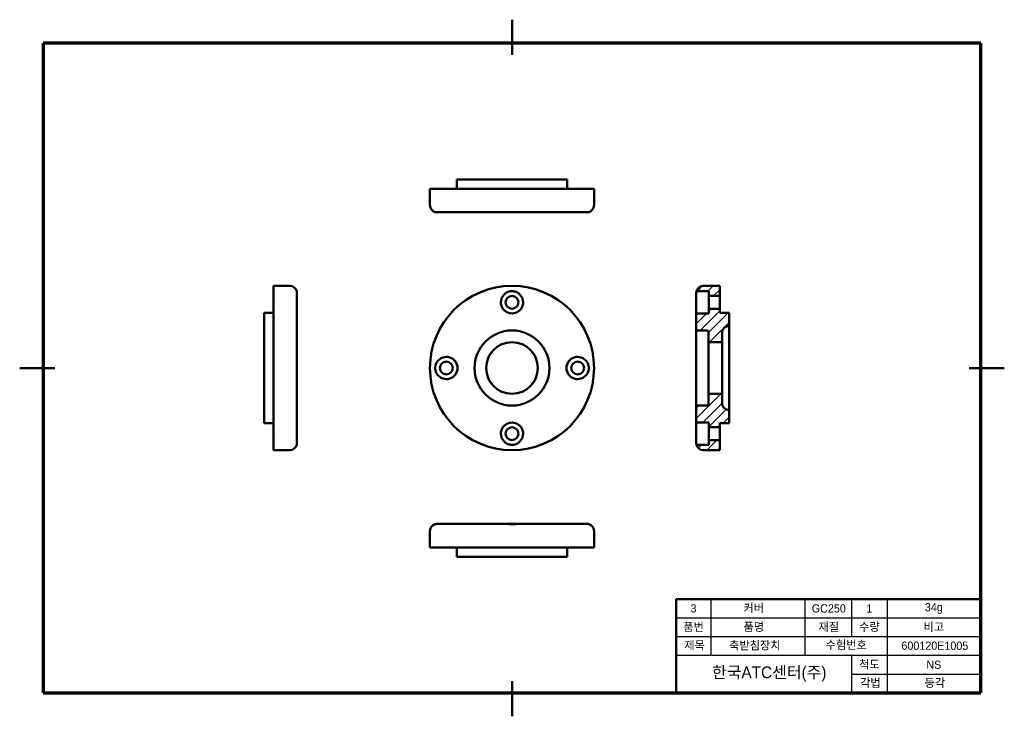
# Model space of a CAD drawing. Header units: millimetres. Extents: x 0 to 420, y 0 to 297.
import ezdxf

# ---------------------------------------------------------------- set-up
doc = ezdxf.new("R2010")
doc.units = ezdxf.units.MM
for name, color, linetype, lineweight in [('경계(ISO)', 7, 'Continuous', 70), ('외형선(ISO)', 7, 'Continuous', 50), ('좁은 외형선(ISO)', 7, 'Continuous', 25), ('해치 (ISO)', 7, 'Continuous', 18)]:
    doc.layers.add(name, color=color, linetype=linetype, lineweight=lineweight)
doc.styles.add('레이블 텍스트 (ISO)', font='txt')
doc.styles.add('주 텍스트 (ISO)', font='txt')

# ---------------------------------------------------------------- blocks, each defined once
blk = doc.blocks.new('경계 A3')
at = {"layer": '경계(ISO)'}
for p, q in [((410, 287), (10, 287)), ((10, 287), (10, 10)), ((410, 10), (410, 287)), ((10, 10), (410, 10))]:
    blk.add_line(p, q, dxfattribs=at)
at = {"layer": '외형선(ISO)'}
for p, q in [((210, 297), (210, 282)), ((0, 148.5), (15, 148.5)), ((405, 148.5), (420, 148.5)), ((280, 10), (280, 50)), ((280, 50), (410, 50)), ((210, 15), (210, 0))]:
    blk.add_line(p, q, dxfattribs=at)
at = {"layer": '좁은 외형선(ISO)'}
for p, q in [((295, 26), (295, 50)), ((335, 26), (335, 50)), ((355, 34), (355, 50)), ((370, 50), (370, 10)), ((280, 42), (410, 42)), ((280, 34), (410, 34)), ((280, 26), (410, 26)), ((355, 10), (355, 26)), ((355, 18), (410, 18))]:
    blk.add_line(p, q, dxfattribs=at)
at = {"layer": '경계(ISO)', "attachment_point": 5}
for s, insert, char_height, style in [('\\f굴림|b0|i0;3', (287.44, 45.98), 3.5, '주 텍스트 (ISO)'), ('\\f굴림|b0|i0;커버', (313.15, 45.94), 3.5, '주 텍스트 (ISO)'), ('\\f굴림|b0|i0;GC250', (345.14, 45.98), 3.5, '주 텍스트 (ISO)'), ('\\f굴림|b0|i0;1', (362.44, 45.98), 3.5, '주 텍스트 (ISO)'), ('\\f굴림|b0|i0;34g', (389.94, 45.98), 3.5, '주 텍스트 (ISO)'), ('\\f굴림|b0|i0;품번', (287.44, 37.94), 3.5, '주 텍스트 (ISO)'), ('\\f굴림|b0|i0;품명', (313.15, 37.94), 3.5, '주 텍스트 (ISO)'), ('\\f굴림|b0|i0;재질', (345.14, 37.94), 3.5, '주 텍스트 (ISO)'), ('\\f굴림|b0|i0;수량', (362.44, 37.94), 3.5, '주 텍스트 (ISO)'), ('\\f굴림|b0|i0;비고', (389.94, 37.94), 3.5, '주 텍스트 (ISO)'), ('\\f굴림|b0|i0;제목', (287.88, 30.05), 3.5, '주 텍스트 (ISO)'), ('\\f굴림|b0|i0;축받침장치', (313.59, 30.05), 3.5, '주 텍스트 (ISO)'), ('\\f굴림|b0|i0;수험번호', (352.58, 30.27), 3.5, '주 텍스트 (ISO)'), ('\\f굴림|b0|i0;600120E1005', (390.38, 30.09), 3.5, '주 텍스트 (ISO)'), ('\\f굴림|b0|i0;한국ATC센터(주)', (319.73, 18), 5, '레이블 텍스트 (ISO)'), ('\\f굴림|b0|i0;척도', (362.44, 21.94), 3.5, '주 텍스트 (ISO)'), ('\\f굴림|b0|i0;NS', (389.94, 21.97), 3.5, '주 텍스트 (ISO)'), ('\\f굴림|b0|i0;각법', (362.88, 14.05), 3.5, '주 텍스트 (ISO)'), ('\\f굴림|b0|i0;등각', (390.38, 14.05), 3.5, '주 텍스트 (ISO)')]:
    blk.add_mtext(s, dxfattribs=dict(at, insert=insert, char_height=char_height, style=style))

msp = doc.modelspace()

# ---------------------------------------------------------------- hatches: boundary and pattern name
at = {"layer": '해치 (ISO)'}
h = msp.add_hatch(dxfattribs=at)
h.set_pattern_fill('ANSI31', color=256, scale=25.4, style=0)
h.set_pattern_definition([(45, (0, 0), (-2.245064, 2.245064), [])])
edge = h.paths.add_edge_path()
edge.add_line((288.69, 115.75), (294, 115.75))
edge.add_line((294, 115.75), (294, 117.75))
edge.add_line((294, 117.75), (298.6, 117.75))
edge.add_line((298.6, 117.75), (298.6, 113.5))
edge.add_line((298.6, 113.5), (291.6, 113.5))
edge.add_ellipse((291.6, 116.5), major_axis=(0, -3), ratio=1, start_angle=284.4775, end_angle=360, ccw=False)
edge = h.paths.add_edge_path()
edge.add_line((294, 181.25), (288.69, 181.25))
edge.add_ellipse((291.6, 180.5), major_axis=(-2.9, 0.75), ratio=1, start_angle=284.4775, end_angle=360, ccw=False)
edge.add_line((291.6, 183.5), (298.6, 183.5))
edge.add_line((298.6, 183.5), (298.6, 179.25))
edge.add_line((298.6, 179.25), (294, 179.25))
edge.add_line((294, 179.25), (294, 181.25))
edge = h.paths.add_edge_path()
edge.add_ellipse((302.6, 133.5), major_axis=(-3, 0), ratio=1, start_angle=0, end_angle=90)
edge.add_line((302.6, 130.5), (302.6, 125))
edge.add_line((302.6, 125), (298.6, 125))
edge.add_line((298.6, 125), (298.6, 123.25))
edge.add_line((298.6, 123.25), (294, 123.25))
edge.add_line((294, 123.25), (294, 125.25))
edge.add_line((294, 125.25), (288.6, 125.25))
edge.add_line((288.6, 125.25), (288.6, 132.5))
edge.add_line((288.6, 132.5), (293.3, 132.5))
edge.add_ellipse((293.3, 133), major_axis=(0, -0.5), ratio=1, start_angle=0, end_angle=90)
edge.add_line((293.8, 133), (293.8, 137.5))
edge.add_line((293.8, 137.5), (299.6, 137.5))
edge.add_line((299.6, 137.5), (299.6, 133.5))
edge = h.paths.add_edge_path()
edge.add_ellipse((302.6, 163.5), major_axis=(0, 3), ratio=1, start_angle=0, end_angle=90)
edge.add_line((299.6, 163.5), (299.6, 159.5))
edge.add_line((299.6, 159.5), (293.8, 159.5))
edge.add_line((293.8, 159.5), (293.8, 164))
edge.add_ellipse((293.3, 164), major_axis=(0.5, 0), ratio=1, start_angle=0, end_angle=90)
edge.add_line((293.3, 164.5), (288.6, 164.5))
edge.add_line((288.6, 164.5), (288.6, 171.75))
edge.add_line((288.6, 171.75), (294, 171.75))
edge.add_line((294, 171.75), (294, 173.75))
edge.add_line((294, 173.75), (298.6, 173.75))
edge.add_line((298.6, 173.75), (298.6, 172))
edge.add_line((298.6, 172), (302.6, 172))
edge.add_line((302.6, 172), (302.6, 166.5))

# ---------------------------------------------------------------- linework, layer by layer
at = {"layer": '외형선(ISO)'}
for p, q in [((233.5, 228.91), (186.5, 228.91)), ((186.5, 228.91), (186.5, 224.91)), ((233.5, 228.91), (233.5, 224.91)), ((175, 224.91), (245, 224.91)), ((175, 224.91), (175, 217.91)), ((245, 224.91), (245, 217.91)), ((207.26, 214.91), (178.12, 214.91)), ((212.74, 214.91), (207.26, 214.91)), ((241.88, 214.91), (212.74, 214.91)), ((108.25, 113.5), (108.25, 183.5)), ((108.25, 183.5), (115.25, 183.5)), ((294, 181.25), (288.69, 181.25)), ((291.6, 183.5), (298.6, 183.5)), ((294, 179.25), (294, 181.25)), ((298.6, 183.5), (298.6, 179.25)), ((118.25, 180.38), (118.25, 151.24)), ((288.6, 171.75), (288.6, 180.38)), ((298.6, 179.25), (294, 179.25)), ((294, 173.75), (294, 179.25)), ((298.6, 179.25), (298.6, 173.75)), ((294, 173.75), (298.6, 173.75)), ((294, 171.75), (294, 173.75)), ((298.6, 173.75), (298.6, 172)), ((104.25, 172), (104.25, 125)), ((104.25, 172), (108.25, 172)), ((288.6, 171.75), (294, 171.75)), ((288.6, 164.5), (288.6, 171.75)), ((298.6, 172), (302.6, 172)), ((302.6, 172), (302.6, 166.5)), ((293.3, 164.5), (288.6, 164.5)), ((288.6, 132.5), (288.6, 164.5)), ((293.8, 159.5), (293.8, 164)), ((302.6, 166.5), (302.6, 130.5)), ((299.6, 163.5), (299.6, 159.5)), ((299.6, 159.5), (293.8, 159.5)), ((293.8, 137.5), (293.8, 159.5)), ((299.6, 137.5), (299.6, 159.5)), ((118.25, 151.24), (118.25, 145.76)), ((118.25, 145.76), (118.25, 116.62)), ((293.8, 137.5), (299.6, 137.5)), ((293.8, 133), (293.8, 137.5)), ((299.6, 137.5), (299.6, 133.5)), ((288.6, 132.5), (293.3, 132.5)), ((288.6, 125.25), (288.6, 132.5)), ((302.6, 130.5), (302.6, 125)), ((104.25, 125), (108.25, 125)), ((294, 125.25), (288.6, 125.25)), ((288.6, 116.62), (288.6, 125.25)), ((294, 123.25), (294, 125.25)), ((298.6, 123.25), (294, 123.25)), ((294, 117.75), (294, 123.25)), ((298.6, 125), (298.6, 123.25)), ((302.6, 125), (298.6, 125)), ((298.6, 123.25), (298.6, 117.75)), ((294, 117.75), (298.6, 117.75)), ((294, 115.75), (294, 117.75)), ((298.6, 117.75), (298.6, 113.5)), ((108.25, 113.5), (115.25, 113.5)), ((288.69, 115.75), (294, 115.75)), ((298.6, 113.5), (291.6, 113.5)), ((178.12, 82.03), (207.26, 82.03)), ((207.26, 82.03), (212.74, 82.03)), ((212.74, 82.03), (241.88, 82.03)), ((175, 72.03), (175, 79.03)), ((245, 72.03), (245, 79.03)), ((245, 72.03), (175, 72.03)), ((186.5, 68.03), (186.5, 72.03)), ((233.5, 68.03), (233.5, 72.03)), ((186.5, 68.03), (233.5, 68.03))]:
    msp.add_line(p, q, dxfattribs=at)
for centre, radius in [((210, 148.5), 35), ((210, 176.5), 2.75), ((210, 148.5), 16), ((210, 148.5), 11), ((182, 148.5), 2.75), ((238, 148.5), 2.75), ((210, 120.5), 2.75)]:
    msp.add_circle(centre, radius, dxfattribs=at)
for centre, radius, start, end in [((178, 217.91), 3, 180, 255.5225), ((242, 217.91), 3, 284.4775, 0), ((115.25, 180.5), 3, 14.4775, 90), ((291.6, 180.5), 3, 90, 165.5225), ((210, 176.5), 4.75, 125.1712, 54.8288), ((293.3, 164), 0.5, 0, 90), ((302.6, 163.5), 3, 90, 180), ((182, 148.5), 4.75, 215.1712, 144.8288), ((238, 148.5), 4.75, 35.1712, 324.8288), ((293.3, 133), 0.5, 270, 0), ((302.6, 133.5), 3, 180, 270), ((210, 120.5), 4.75, 305.1712, 234.8288), ((115.25, 116.5), 3, 270, 345.5225), ((291.6, 116.5), 3, 194.4775, 270), ((178, 79.03), 3, 104.4775, 180), ((242, 79.03), 3, 0, 75.5225)]:
    msp.add_arc(centre, radius, start, end, dxfattribs=at)
for points, knots in [([(177.25, 215.01), (177.25, 215.01), (177.27, 215), (177.42, 214.97), (177.63, 214.93), (177.97, 214.92), (178.04, 214.91), (178.12, 214.91)], [-0.8146776, -0.8146776, -0.8146776, -0.8146776, -0.7443096, -0.7443096, -0.5935357, -0.5935357, -0.5568588, -0.5568588, -0.5568588, -0.5568588]), ([(207.26, 214.91), (207.38, 214.91), (207.5, 214.92), (208.11, 214.94), (208.67, 214.98), (209.79, 215.01), (210.31, 215.01), (211.4, 214.97), (211.94, 214.93), (212.52, 214.92), (212.63, 214.91), (212.74, 214.91)], [-1.0736433, -1.0736433, -1.0736433, -1.0736433, -1.0333957, -1.0333957, -0.8769106, -0.8769106, -0.7443096, -0.7443096, -0.5935357, -0.5935357, -0.5568588, -0.5568588, -0.5568588, -0.5568588]), ([(241.88, 214.91), (241.96, 214.91), (242.04, 214.92), (242.39, 214.94), (242.6, 214.98), (242.73, 215), (242.75, 215.01), (242.75, 215.01)], [-1.0736433, -1.0736433, -1.0736433, -1.0736433, -1.0333957, -1.0333957, -0.8769106, -0.8769106, -0.8146776, -0.8146776, -0.8146776, -0.8146776]), ([(118.25, 180.38), (118.25, 180.46), (118.25, 180.54), (118.23, 180.89), (118.19, 181.1), (118.16, 181.23), (118.16, 181.25), (118.16, 181.25)], [-1.0736433, -1.0736433, -1.0736433, -1.0736433, -1.0333957, -1.0333957, -0.8769106, -0.8769106, -0.8146776, -0.8146776, -0.8146776, -0.8146776]), ([(207.26, 180.38), (207.38, 180.46), (207.5, 180.54), (208.11, 180.89), (208.67, 181.1), (209.79, 181.27), (210.31, 181.27), (211.4, 181.08), (211.94, 180.87), (212.52, 180.53), (212.63, 180.46), (212.74, 180.38)], [-1.0736433, -1.0736433, -1.0736433, -1.0736433, -1.0333957, -1.0333957, -0.8769106, -0.8769106, -0.7443096, -0.7443096, -0.5935357, -0.5935357, -0.5568588, -0.5568588, -0.5568588, -0.5568588]), ([(288.6, 180.38), (288.6, 180.46), (288.6, 180.54), (288.62, 180.89), (288.66, 181.1), (288.69, 181.23), (288.69, 181.25), (288.69, 181.25)], [-1.0736433, -1.0736433, -1.0736433, -1.0736433, -1.0333957, -1.0333957, -0.8769106, -0.8769106, -0.8146776, -0.8146776, -0.8146776, -0.8146776]), ([(118.25, 145.76), (118.25, 145.88), (118.25, 146), (118.23, 146.61), (118.19, 147.17), (118.15, 148.29), (118.16, 148.81), (118.19, 149.9), (118.23, 150.44), (118.25, 151.02), (118.25, 151.13), (118.25, 151.24)], [-1.0736433, -1.0736433, -1.0736433, -1.0736433, -1.0333957, -1.0333957, -0.8769106, -0.8769106, -0.7443096, -0.7443096, -0.5935357, -0.5935357, -0.5568588, -0.5568588, -0.5568588, -0.5568588]), ([(178.12, 145.76), (178.04, 145.88), (177.96, 146), (177.61, 146.61), (177.4, 147.17), (177.23, 148.29), (177.23, 148.81), (177.42, 149.9), (177.63, 150.44), (177.97, 151.02), (178.04, 151.13), (178.12, 151.24)], [-1.0736433, -1.0736433, -1.0736433, -1.0736433, -1.0333957, -1.0333957, -0.8769106, -0.8769106, -0.7443096, -0.7443096, -0.5935357, -0.5935357, -0.5568588, -0.5568588, -0.5568588, -0.5568588]), ([(241.88, 151.24), (241.96, 151.12), (242.04, 151), (242.39, 150.39), (242.6, 149.83), (242.77, 148.71), (242.77, 148.19), (242.58, 147.1), (242.37, 146.56), (242.03, 145.98), (241.96, 145.87), (241.88, 145.76)], [-1.0736433, -1.0736433, -1.0736433, -1.0736433, -1.0333957, -1.0333957, -0.8769106, -0.8769106, -0.7443096, -0.7443096, -0.5935357, -0.5935357, -0.5568588, -0.5568588, -0.5568588, -0.5568588]), ([(118.16, 115.75), (118.16, 115.75), (118.16, 115.77), (118.19, 115.92), (118.23, 116.13), (118.25, 116.47), (118.25, 116.54), (118.25, 116.62)], [-0.8146776, -0.8146776, -0.8146776, -0.8146776, -0.7443096, -0.7443096, -0.5935357, -0.5935357, -0.5568588, -0.5568588, -0.5568588, -0.5568588]), ([(212.74, 116.62), (212.62, 116.54), (212.5, 116.46), (211.89, 116.11), (211.33, 115.9), (210.21, 115.73), (209.69, 115.73), (208.6, 115.92), (208.06, 116.13), (207.48, 116.47), (207.37, 116.54), (207.26, 116.62)], [-1.0736433, -1.0736433, -1.0736433, -1.0736433, -1.0333957, -1.0333957, -0.8769106, -0.8769106, -0.7443096, -0.7443096, -0.5935357, -0.5935357, -0.5568588, -0.5568588, -0.5568588, -0.5568588]), ([(288.69, 115.75), (288.69, 115.75), (288.69, 115.77), (288.66, 115.92), (288.62, 116.13), (288.6, 116.47), (288.6, 116.54), (288.6, 116.62)], [-0.8146776, -0.8146776, -0.8146776, -0.8146776, -0.7443096, -0.7443096, -0.5935357, -0.5935357, -0.5568588, -0.5568588, -0.5568588, -0.5568588]), ([(178.12, 82.03), (178.04, 82.03), (177.96, 82.03), (177.61, 82.01), (177.4, 81.96), (177.27, 81.94), (177.25, 81.93), (177.25, 81.93)], [-1.0736433, -1.0736433, -1.0736433, -1.0736433, -1.0333957, -1.0333957, -0.8769106, -0.8769106, -0.8146776, -0.8146776, -0.8146776, -0.8146776]), ([(212.74, 82.03), (212.62, 82.03), (212.5, 82.03), (211.89, 82.01), (211.33, 81.96), (210.21, 81.93), (209.69, 81.93), (208.6, 81.97), (208.06, 82.01), (207.48, 82.03), (207.37, 82.03), (207.26, 82.03)], [-1.0736433, -1.0736433, -1.0736433, -1.0736433, -1.0333957, -1.0333957, -0.8769106, -0.8769106, -0.7443096, -0.7443096, -0.5935357, -0.5935357, -0.5568588, -0.5568588, -0.5568588, -0.5568588]), ([(242.75, 81.93), (242.75, 81.93), (242.73, 81.94), (242.58, 81.97), (242.37, 82.01), (242.03, 82.03), (241.96, 82.03), (241.88, 82.03)], [-0.8146776, -0.8146776, -0.8146776, -0.8146776, -0.7443096, -0.7443096, -0.5935357, -0.5935357, -0.5568588, -0.5568588, -0.5568588, -0.5568588])]:
    msp.add_open_spline(points, degree=3, knots=knots, dxfattribs=at)

# ---------------------------------------------------------------- block references
msp.add_blockref('경계 A3', (0, 0))

doc.saveas('drawing.dxf')
